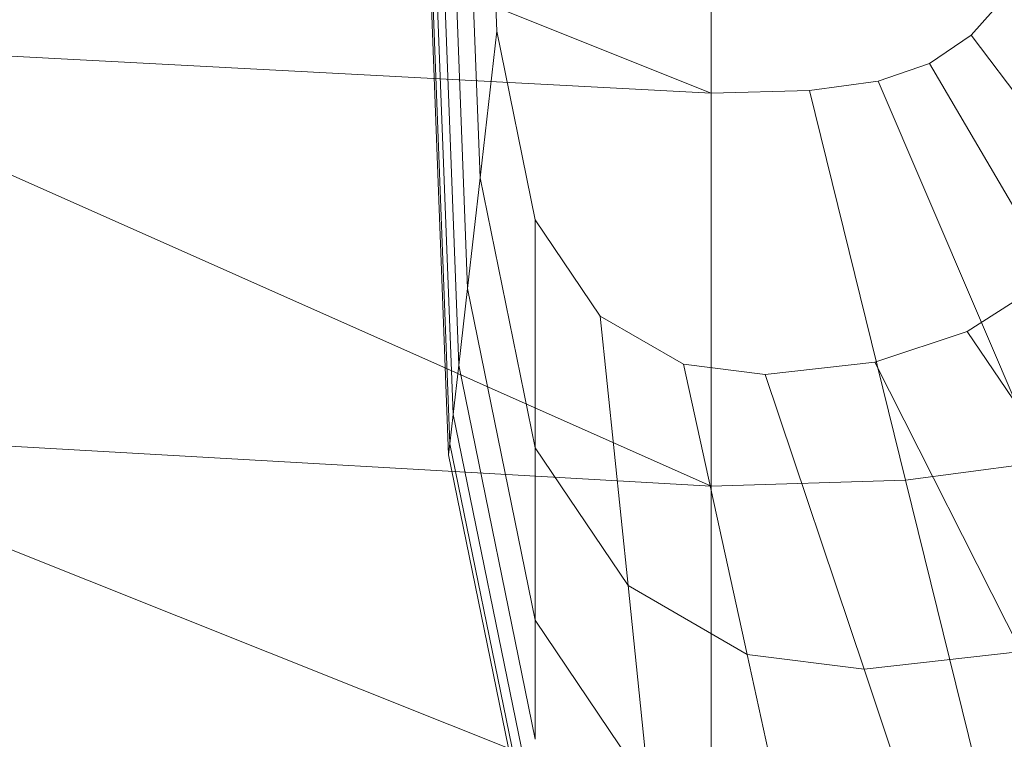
# Model space of a CAD drawing. Header units: metres. Extents: x 391.1 to 427.5, y 12.8 to 28.4.
# Tile 97 of 149: x 403.4189 to 403.5197, y 27.3312 to 27.4048. Entities that reach past the tile are written whole.
import ezdxf

# ---------------------------------------------------------------- set-up
doc = ezdxf.new("R2010")
doc.units = ezdxf.units.M
doc.layers.add('02_MOBILIARIO', color=7, linetype='Continuous', lineweight=18)
doc.layers.add('A-DETL-____-MBND', color=7, linetype='Continuous', lineweight=18)

# ---------------------------------------------------------------- blocks, each defined once
blk = doc.blocks.new('Family - Rentamans PA-152384-03_TEL_P0A')
at = {"layer": 'A-DETL-____-MBND', "color": 253, "true_color": 0xaaaaaa}
for p, q in [((0, 0.18276), (0.10273, 0.14157)), ((0.07584, 0.10456), (0.07287, 0.18276)), ((0.07598, 0.10571), (0.07304, 0.18276)), ((0.07689, 0.11374), (0.07426, 0.18276)), ((0.07778, 0.12158), (0.07545, 0.18276)), ((0.07907, 0.13292), (0.07717, 0.18276)), ((0.08078, 0.14793), (0.07945, 0.18276)), ((0.10273, 0.18276), (0.10273, 0.14157)), ((0.07631, 0.10869), (0.074, 0.1695)), ((0.13282, 0.15143), (0.12937, 0.14751)), ((0.08078, 0.14793), (0.07907, 0.13292)), ((0.08473, 0.12861), (0.08078, 0.14793)), ((0.12937, 0.14751), (0.12509, 0.14464)), ((0.15537, 0.1131), (0.12937, 0.14751)), ((0.10273, 0.14157), (0, 0.14702)), ((0, 0.14702), (0.10273, 0.10137)), ((0.12509, 0.14464), (0.11983, 0.14281)), ((0.14692, 0.10743), (0.12509, 0.14464)), ((0.11983, 0.14281), (0.11281, 0.14187)), ((0.11983, 0.14281), (0.13653, 0.10383)), ((0.10273, 0.14157), (0.11281, 0.14187)), ((0.10273, 0.14157), (0.10273, 0.10137)), ((0.11281, 0.14187), (0.12264, 0.10196)), ((0.07907, 0.13292), (0.07778, 0.12158)), ((0.08473, 0.10527), (0.07907, 0.13292)), ((0.09137, 0.11877), (0.08473, 0.12861)), ((0.08473, 0.12861), (0.08473, 0.10527)), ((0.13667, 0.12213), (0.12897, 0.11719)), ((0.07778, 0.12158), (0.07689, 0.11374)), ((0.08473, 0.08764), (0.07778, 0.12158)), ((0.09989, 0.11385), (0.09137, 0.11877)), ((0.09137, 0.11877), (0.09423, 0.09119)), ((0.12897, 0.11719), (0.1195, 0.11406)), ((0.12897, 0.11719), (0.14804, 0.08893)), ((0.1195, 0.11406), (0.10826, 0.11279)), ((0.1195, 0.11406), (0.13449, 0.08444)), ((0.07689, 0.11374), (0.07631, 0.10869)), ((0.08473, 0.07545), (0.07689, 0.11374)), ((0.10826, 0.11279), (0.09989, 0.11385)), ((0.09989, 0.11385), (0.10642, 0.08414)), ((0.10826, 0.11279), (0.1184, 0.08263)), ((0.07631, 0.10869), (0.07598, 0.1057)), ((0.08473, 0.0676), (0.07631, 0.10869)), ((0.10273, 0.10137), (0, 0.10722)), ((0, 0.10722), (0.10273, 0.06628)), ((0.07598, 0.10571), (0.07584, 0.10456)), ((0.08473, 0.06296), (0.07598, 0.1057)), ((0.09423, 0.09119), (0.08473, 0.10527)), ((0.08473, 0.10527), (0.08473, 0.08764)), ((0.08473, 0.06117), (0.07584, 0.10456)), ((0.13653, 0.10383), (0.12264, 0.10196)), ((0.12264, 0.10196), (0.10273, 0.10137)), ((0.12264, 0.10196), (0.13123, 0.06713)), ((0.10273, 0.10137), (0.10273, 0.06628)), ((0.10642, 0.08414), (0.09423, 0.09119)), ((0.09423, 0.09119), (0.09638, 0.07036)), ((0.09638, 0.07036), (0.08473, 0.08764)), ((0.08473, 0.08764), (0.08473, 0.07545)), ((0.1184, 0.08263), (0.10642, 0.08414)), ((0.10642, 0.08414), (0.11135, 0.0617)), ((0.13449, 0.08444), (0.1184, 0.08263)), ((0.1184, 0.08263), (0.12606, 0.05985))]:
    blk.add_line(p, q, dxfattribs=at)
blk = doc.blocks.new('LONDR55-XX_ZZ-ARQ-CAA-M3D-Londres55_ifc-1-03_TEL_P0A')
at = {"layer": '02_MOBILIARIO', "color": 253, "lineweight": 18, "true_color": 0xaaaaaa}
blk.add_blockref('Family - Rentamans PA-152384-03_TEL_P0A', (403.38693, 27.25571), dxfattribs=at)

msp = doc.modelspace()

# ---------------------------------------------------------------- block references
at = {"lineweight": 5}
msp.add_blockref('LONDR55-XX_ZZ-ARQ-CAA-M3D-Londres55_ifc-1-03_TEL_P0A', (0, 0), dxfattribs=at)

doc.saveas('drawing.dxf')
